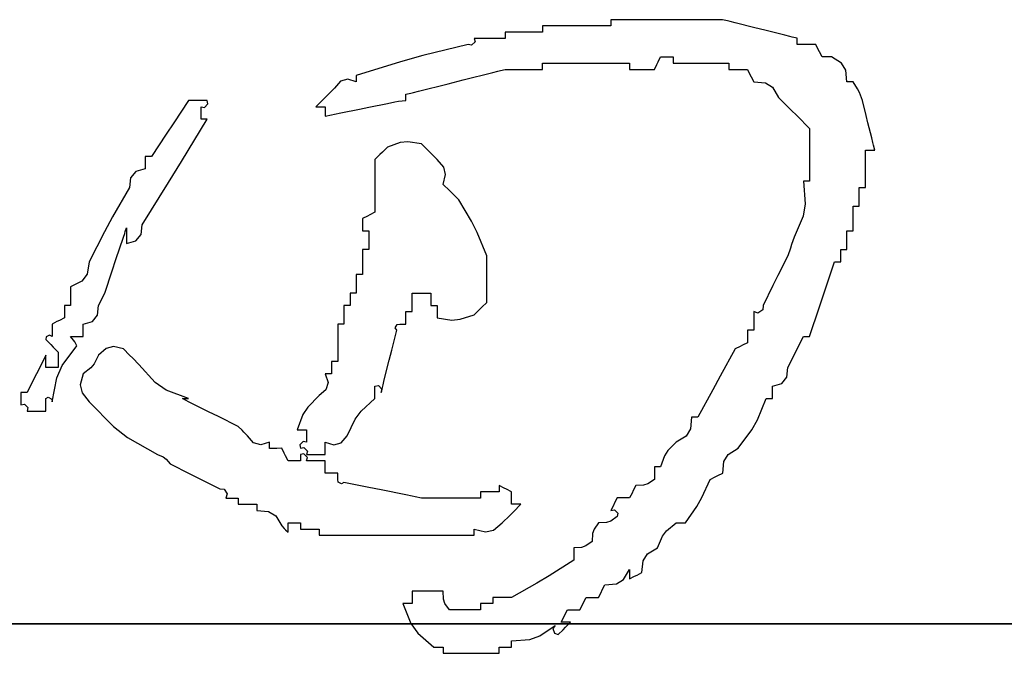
# Model space of a CAD drawing. Header units: millimetres. Extents: x 708158 to 1984082, y -168213 to -53.
# Tile 115 of 220: x 956132 to 956736, y -90168 to -89779. Entities that reach past the tile are written whole.
import ezdxf

# ---------------------------------------------------------------- set-up
doc = ezdxf.new("R2010")
doc.units = ezdxf.units.MM
doc.header["$LTSCALE"] = 1000
doc.layers.get('0').update_dxf_attribs({"color": 8})
doc.layers.add('图框', color=4, linetype='Continuous', lineweight=35)

# ---------------------------------------------------------------- blocks, each defined once
blk = doc.blocks.new('dianziqianminggry')
for p, q in [((0.077324, 0.057167), (0.075799, 0.057167)), ((0.075799, 0.057167), (0.075799, 0.057082)), ((0.075799, 0.057082), (0.075799, 0.05704)), ((0.078086, 0.057167), (0.077324, 0.057167)), ((0.07961, 0.057167), (0.078086, 0.057167)), ((0.07978, 0.057125), (0.07961, 0.057167)), ((0.079864, 0.057104), (0.07978, 0.057125)), ((0.080034, 0.057061), (0.079864, 0.057104)), ((0.072708, 0.056744), (0.0722, 0.056744)), ((0.0722, 0.056744), (0.0722, 0.056659)), ((0.072962, 0.056744), (0.072708, 0.056744)), ((0.07347, 0.056744), (0.072962, 0.056744)), ((0.074402, 0.056955), (0.07347, 0.056955)), ((0.07347, 0.056955), (0.07347, 0.056871)), ((0.07347, 0.056871), (0.07347, 0.056828)), ((0.07347, 0.056828), (0.07347, 0.056744)), ((0.074868, 0.056955), (0.074402, 0.056955)), ((0.075799, 0.056955), (0.074868, 0.056955)), ((0.075799, 0.05704), (0.075799, 0.056955)), ((0.080711, 0.056892), (0.080034, 0.057061)), ((0.08105, 0.056807), (0.080711, 0.056892)), ((0.081728, 0.056638), (0.08105, 0.056807)), ((0.071167, 0.056415), (0.071047, 0.056295)), ((0.071565, 0.056532), (0.071141, 0.056532)), ((0.071141, 0.056532), (0.071167, 0.056415)), ((0.071776, 0.056532), (0.071565, 0.056532)), ((0.0722, 0.056532), (0.071776, 0.056532)), ((0.0722, 0.056659), (0.0722, 0.056617)), ((0.0722, 0.056617), (0.0722, 0.056532)), ((0.081897, 0.056595), (0.081728, 0.056638)), ((0.081982, 0.056574), (0.081897, 0.056595)), ((0.082151, 0.056532), (0.081982, 0.056574)), ((0.082151, 0.056447), (0.082151, 0.056532)), ((0.082151, 0.056405), (0.082151, 0.056447)), ((0.082151, 0.05632), (0.082151, 0.056405)), ((0.070929, 0.05632), (0.069393, 0.055944)), ((0.071047, 0.056295), (0.070929, 0.05632)), ((0.082405, 0.05632), (0.082151, 0.05632)), ((0.082532, 0.05632), (0.082405, 0.05632)), ((0.082786, 0.05632), (0.082532, 0.05632)), ((0.082871, 0.056151), (0.082786, 0.05632)), ((0.082913, 0.056066), (0.082871, 0.056151)), ((0.082998, 0.055897), (0.082913, 0.056066)), ((0.068629, 0.055732), (0.067118, 0.055261)), ((0.069393, 0.055944), (0.068629, 0.055732)), ((0.077408, 0.055727), (0.077493, 0.055897)), ((0.077493, 0.055897), (0.077663, 0.055897)), ((0.077663, 0.055897), (0.077747, 0.055897)), ((0.077747, 0.055897), (0.077917, 0.055897)), ((0.077917, 0.055897), (0.077917, 0.055812)), ((0.077917, 0.055812), (0.077917, 0.05577)), ((0.077917, 0.05577), (0.077917, 0.055685)), ((0.083125, 0.055897), (0.082998, 0.055897)), ((0.083189, 0.055897), (0.083125, 0.055897)), ((0.083316, 0.055897), (0.083189, 0.055897)), ((0.083658, 0.05569), (0.083316, 0.055897)), ((0.071776, 0.055367), (0.071946, 0.05541)), ((0.071946, 0.05541), (0.07203, 0.055431)), ((0.07203, 0.055431), (0.0722, 0.055473)), ((0.0722, 0.055473), (0.072708, 0.055473)), ((0.072708, 0.055473), (0.072962, 0.055473)), ((0.072962, 0.055473), (0.07347, 0.055473)), ((0.07347, 0.0556), (0.07347, 0.055685)), ((0.07347, 0.055685), (0.074656, 0.055685)), ((0.07347, 0.055558), (0.07347, 0.0556)), ((0.07347, 0.055473), (0.07347, 0.055558)), ((0.074656, 0.055685), (0.075249, 0.055685)), ((0.075249, 0.055685), (0.076434, 0.055685)), ((0.076434, 0.055685), (0.076434, 0.0556)), ((0.076434, 0.0556), (0.076434, 0.055558)), ((0.076434, 0.055558), (0.076434, 0.055473)), ((0.076434, 0.055473), (0.076773, 0.055473)), ((0.076773, 0.055473), (0.076943, 0.055473)), ((0.076943, 0.055473), (0.077281, 0.055473)), ((0.077281, 0.055473), (0.077366, 0.055643)), ((0.077366, 0.055643), (0.077408, 0.055727)), ((0.077917, 0.055685), (0.078679, 0.055685)), ((0.078679, 0.055685), (0.07906, 0.055685)), ((0.07906, 0.055685), (0.079822, 0.055685)), ((0.079822, 0.055685), (0.079822, 0.0556)), ((0.079822, 0.0556), (0.079822, 0.055558)), ((0.079822, 0.055558), (0.079822, 0.055473)), ((0.079822, 0.055473), (0.080076, 0.055473)), ((0.080076, 0.055473), (0.080203, 0.055473)), ((0.080203, 0.055473), (0.080457, 0.055473)), ((0.080457, 0.055473), (0.080542, 0.055304)), ((0.083809, 0.055448), (0.083658, 0.05569)), ((0.083845, 0.05505), (0.083809, 0.055448)), ((0.066577, 0.055073), (0.066377, 0.054838)), ((0.066825, 0.055144), (0.066577, 0.055073)), ((0.067118, 0.05505), (0.066825, 0.055144)), ((0.067118, 0.055261), (0.067118, 0.055177)), ((0.067118, 0.055177), (0.067118, 0.055134)), ((0.067118, 0.055134), (0.067118, 0.05505)), ((0.070252, 0.054986), (0.07076, 0.055113)), ((0.07076, 0.055113), (0.071776, 0.055367)), ((0.080542, 0.055304), (0.080584, 0.055219)), ((0.080584, 0.055219), (0.080669, 0.05505)), ((0.066377, 0.054838), (0.066123, 0.054584)), ((0.069066, 0.05469), (0.069236, 0.054732)), ((0.069236, 0.054732), (0.070252, 0.054986)), ((0.080669, 0.05505), (0.081067, 0.055014)), ((0.081067, 0.055014), (0.081309, 0.054862)), ((0.081309, 0.054862), (0.081516, 0.05452)), ((0.08393, 0.05505), (0.083845, 0.05505)), ((0.083972, 0.05505), (0.08393, 0.05505)), ((0.084057, 0.05505), (0.083972, 0.05505)), ((0.08421, 0.05481), (0.084057, 0.05505)), ((0.084275, 0.054681), (0.08421, 0.05481)), ((0.061402, 0.054415), (0.060893, 0.053652)), ((0.061656, 0.054415), (0.061402, 0.054415)), ((0.061783, 0.054415), (0.061656, 0.054415)), ((0.062037, 0.054415), (0.061783, 0.054415)), ((0.062062, 0.054298), (0.062037, 0.054415)), ((0.065996, 0.054457), (0.065742, 0.054203)), ((0.066123, 0.054584), (0.065996, 0.054457)), ((0.068427, 0.05437), (0.068556, 0.054392)), ((0.068556, 0.054392), (0.068812, 0.054415)), ((0.068812, 0.054626), (0.068982, 0.054669)), ((0.068812, 0.054542), (0.068812, 0.054626)), ((0.068812, 0.054499), (0.068812, 0.054542)), ((0.068812, 0.054415), (0.068812, 0.054499)), ((0.068982, 0.054669), (0.069066, 0.05469)), ((0.081516, 0.05452), (0.081939, 0.054097)), ((0.084374, 0.054415), (0.084275, 0.054681)), ((0.084501, 0.053906), (0.084374, 0.054415)), ((0.061825, 0.054033), (0.061825, 0.054203)), ((0.061825, 0.054203), (0.061942, 0.054177)), ((0.061942, 0.054177), (0.062062, 0.054298)), ((0.065742, 0.054203), (0.065869, 0.054203)), ((0.065869, 0.054203), (0.065933, 0.054203)), ((0.065933, 0.054203), (0.06606, 0.054203)), ((0.06606, 0.054203), (0.06606, 0.054076)), ((0.06606, 0.054076), (0.06606, 0.054012)), ((0.066589, 0.053991), (0.067224, 0.054118)), ((0.067224, 0.054118), (0.067542, 0.054182)), ((0.067542, 0.054182), (0.068177, 0.054309)), ((0.068177, 0.054309), (0.068427, 0.05437)), ((0.081939, 0.054097), (0.082151, 0.053885)), ((0.061155, 0.052335), (0.062037, 0.053779)), ((0.061825, 0.053949), (0.061825, 0.054033)), ((0.061825, 0.053779), (0.061825, 0.053949)), ((0.06191, 0.053779), (0.061825, 0.053779)), ((0.061952, 0.053779), (0.06191, 0.053779)), ((0.062037, 0.053779), (0.061952, 0.053779)), ((0.06606, 0.054012), (0.06606, 0.053885)), ((0.06606, 0.053885), (0.066271, 0.053928)), ((0.066271, 0.053928), (0.066377, 0.053949)), ((0.066377, 0.053949), (0.066589, 0.053991)), ((0.082151, 0.053885), (0.082575, 0.053462)), ((0.084565, 0.053652), (0.084501, 0.053906)), ((0.060893, 0.053652), (0.060639, 0.053271)), ((0.082575, 0.053462), (0.082575, 0.052742)), ((0.084692, 0.053144), (0.084565, 0.053652)), ((0.060639, 0.053271), (0.060131, 0.052509)), ((0.084734, 0.052975), (0.084692, 0.053144)), ((0.068177, 0.052827), (0.068008, 0.052657)), ((0.068619, 0.052979), (0.068177, 0.052827)), ((0.068879, 0.053003), (0.068619, 0.052979)), ((0.069342, 0.052932), (0.068879, 0.053003)), ((0.069553, 0.052721), (0.069342, 0.052932)), ((0.069659, 0.052615), (0.069553, 0.052721)), ((0.082575, 0.052742), (0.082575, 0.052382)), ((0.08448, 0.052213), (0.08448, 0.052721)), ((0.08448, 0.052721), (0.084607, 0.052721)), ((0.084607, 0.052721), (0.084671, 0.052721)), ((0.084671, 0.052721), (0.084798, 0.052721)), ((0.084755, 0.05289), (0.084734, 0.052975)), ((0.084798, 0.052721), (0.084755, 0.05289)), ((0.060004, 0.052509), (0.05992, 0.052509)), ((0.05992, 0.052509), (0.05992, 0.05234)), ((0.060047, 0.052509), (0.060004, 0.052509)), ((0.060131, 0.052509), (0.060047, 0.052509)), ((0.067923, 0.052573), (0.067754, 0.052403)), ((0.067754, 0.052403), (0.067754, 0.051683)), ((0.068008, 0.052657), (0.067923, 0.052573)), ((0.069871, 0.052403), (0.069659, 0.052615)), ((0.070101, 0.052141), (0.069871, 0.052403)), ((0.082575, 0.052382), (0.082575, 0.051662)), ((0.05992, 0.052086), (0.059602, 0.051994)), ((0.05992, 0.05234), (0.05992, 0.052255)), ((0.05992, 0.052255), (0.05992, 0.052086)), ((0.06071, 0.051615), (0.061155, 0.052335)), ((0.070163, 0.051896), (0.070101, 0.052141)), ((0.08448, 0.051959), (0.08448, 0.052213)), ((0.059423, 0.051779), (0.05939, 0.05145)), ((0.059602, 0.051994), (0.059423, 0.051779)), ((0.070083, 0.051556), (0.070163, 0.051896)), ((0.08448, 0.05145), (0.08448, 0.051959)), ((0.05939, 0.05145), (0.058809, 0.050451)), ((0.059814, 0.05018), (0.06071, 0.051615)), ((0.067754, 0.051683), (0.067754, 0.051323)), ((0.070294, 0.051344), (0.070083, 0.051556)), ((0.082448, 0.051662), (0.082363, 0.051662)), ((0.082363, 0.051662), (0.082422, 0.050892)), ((0.08249, 0.051662), (0.082448, 0.051662)), ((0.082575, 0.051662), (0.08249, 0.051662)), ((0.084268, 0.051196), (0.084268, 0.05145)), ((0.084268, 0.05145), (0.084353, 0.05145)), ((0.084353, 0.05145), (0.084396, 0.05145)), ((0.084396, 0.05145), (0.08448, 0.05145)), ((0.067754, 0.051323), (0.067754, 0.050603)), ((0.0704, 0.051239), (0.070294, 0.051344)), ((0.070612, 0.051027), (0.0704, 0.051239)), ((0.084268, 0.051069), (0.084268, 0.051196)), ((0.084268, 0.050815), (0.084268, 0.051069)), ((0.071048, 0.050295), (0.070612, 0.051027)), ((0.082422, 0.050892), (0.082351, 0.050466)), ((0.084057, 0.050476), (0.084057, 0.050815)), ((0.084057, 0.050815), (0.084141, 0.050815)), ((0.084141, 0.050815), (0.084184, 0.050815)), ((0.084184, 0.050815), (0.084268, 0.050815)), ((0.058809, 0.050451), (0.058533, 0.049942)), ((0.067499, 0.050476), (0.06733, 0.050392)), ((0.06733, 0.050392), (0.06733, 0.050222)), ((0.067584, 0.050519), (0.067499, 0.050476)), ((0.067754, 0.050603), (0.067584, 0.050519)), ((0.082351, 0.050466), (0.082045, 0.049757)), ((0.084057, 0.050307), (0.084057, 0.050476)), ((0.059242, 0.049947), (0.059284, 0.050074)), ((0.059284, 0.050074), (0.059284, 0.049862)), ((0.059781, 0.049851), (0.059814, 0.05018)), ((0.06733, 0.050222), (0.06733, 0.050138)), ((0.06733, 0.050138), (0.06733, 0.049968)), ((0.07124, 0.049909), (0.071048, 0.050295)), ((0.084057, 0.049968), (0.084057, 0.050307)), ((0.058533, 0.049942), (0.058014, 0.04891)), ((0.058924, 0.048994), (0.059178, 0.049757)), ((0.059178, 0.049757), (0.059221, 0.049884)), ((0.059221, 0.049884), (0.059242, 0.049947)), ((0.059284, 0.049862), (0.059284, 0.049757)), ((0.059284, 0.049757), (0.059284, 0.049545)), ((0.059602, 0.049636), (0.059781, 0.049851)), ((0.06733, 0.049968), (0.067415, 0.049968)), ((0.067415, 0.049968), (0.067457, 0.049968)), ((0.067457, 0.049968), (0.067542, 0.049968)), ((0.067542, 0.049968), (0.067542, 0.049714)), ((0.067542, 0.049714), (0.067542, 0.049587)), ((0.071565, 0.049121), (0.07124, 0.049909)), ((0.082045, 0.049757), (0.081961, 0.049502)), ((0.083845, 0.049714), (0.083845, 0.049968)), ((0.083845, 0.049968), (0.08393, 0.049968)), ((0.083845, 0.049587), (0.083845, 0.049714)), ((0.08393, 0.049968), (0.083972, 0.049968)), ((0.083972, 0.049968), (0.084057, 0.049968)), ((0.059284, 0.049545), (0.059602, 0.049636)), ((0.067542, 0.049587), (0.067542, 0.049333)), ((0.081918, 0.049375), (0.081834, 0.049121)), ((0.081961, 0.049502), (0.081918, 0.049375)), ((0.083845, 0.049333), (0.083845, 0.049587)), ((0.067415, 0.049333), (0.06733, 0.049333)), ((0.06733, 0.049333), (0.06733, 0.048994)), ((0.067457, 0.049333), (0.067415, 0.049333)), ((0.067542, 0.049333), (0.067457, 0.049333)), ((0.071565, 0.048486), (0.071565, 0.049121)), ((0.081834, 0.049121), (0.081495, 0.048444)), ((0.083633, 0.049164), (0.083633, 0.049333)), ((0.083633, 0.049333), (0.083718, 0.049333)), ((0.083633, 0.049079), (0.083633, 0.049164)), ((0.083633, 0.04891), (0.083633, 0.049079)), ((0.083718, 0.049333), (0.08376, 0.049333)), ((0.08376, 0.049333), (0.083845, 0.049333)), ((0.058014, 0.04891), (0.057937, 0.048493)), ((0.058797, 0.048613), (0.058924, 0.048994)), ((0.06733, 0.048994), (0.06733, 0.048825)), ((0.06733, 0.048825), (0.06733, 0.048486)), ((0.083083, 0.047893), (0.083422, 0.04891)), ((0.083422, 0.04891), (0.083506, 0.04891)), ((0.083506, 0.04891), (0.083549, 0.04891)), ((0.083549, 0.04891), (0.083633, 0.04891)), ((0.057937, 0.048493), (0.057757, 0.048253)), ((0.058543, 0.047851), (0.058797, 0.048613)), ((0.067203, 0.048486), (0.067118, 0.048486)), ((0.067118, 0.048486), (0.067118, 0.048232)), ((0.067245, 0.048486), (0.067203, 0.048486)), ((0.06733, 0.048486), (0.067245, 0.048486)), ((0.071565, 0.048169), (0.071565, 0.048486)), ((0.081495, 0.048444), (0.081325, 0.048105)), ((0.057757, 0.048253), (0.057379, 0.048063)), ((0.057379, 0.048063), (0.057379, 0.047809)), ((0.067118, 0.048232), (0.067118, 0.048105)), ((0.067118, 0.048105), (0.067118, 0.047851)), ((0.071565, 0.047533), (0.071565, 0.048169)), ((0.081325, 0.048105), (0.080987, 0.047427)), ((0.057379, 0.047809), (0.057379, 0.047682)), ((0.057379, 0.047682), (0.057379, 0.047427)), ((0.058416, 0.047597), (0.058459, 0.047682)), ((0.058459, 0.047682), (0.058543, 0.047851)), ((0.066991, 0.047851), (0.066907, 0.047851)), ((0.066907, 0.047851), (0.066907, 0.047682)), ((0.066907, 0.047682), (0.066907, 0.047597)), ((0.067034, 0.047851), (0.066991, 0.047851)), ((0.067118, 0.047851), (0.067034, 0.047851)), ((0.069024, 0.047597), (0.069024, 0.047851)), ((0.069024, 0.047851), (0.069278, 0.047851)), ((0.069278, 0.047851), (0.069405, 0.047851)), ((0.069405, 0.047851), (0.069659, 0.047851)), ((0.069659, 0.047851), (0.069659, 0.047682)), ((0.069659, 0.047682), (0.069659, 0.047597)), ((0.082913, 0.047385), (0.083083, 0.047893)), ((0.057252, 0.047427), (0.057167, 0.047427)), ((0.057167, 0.047427), (0.057167, 0.047258)), ((0.057294, 0.047427), (0.057252, 0.047427)), ((0.057379, 0.047427), (0.057294, 0.047427)), ((0.058299, 0.047098), (0.058332, 0.047427)), ((0.058332, 0.047427), (0.058416, 0.047597)), ((0.06678, 0.047427), (0.066695, 0.047427)), ((0.066695, 0.047427), (0.066695, 0.047173)), ((0.066822, 0.047427), (0.06678, 0.047427)), ((0.066907, 0.047427), (0.066822, 0.047427)), ((0.066907, 0.047597), (0.066907, 0.047427)), ((0.069024, 0.04747), (0.069024, 0.047597)), ((0.069024, 0.047216), (0.069024, 0.04747)), ((0.069659, 0.047597), (0.069659, 0.047427)), ((0.069659, 0.047427), (0.069744, 0.047427)), ((0.069744, 0.047427), (0.069786, 0.047427)), ((0.069786, 0.047427), (0.069871, 0.047427)), ((0.069871, 0.047427), (0.069871, 0.047258)), ((0.071311, 0.047279), (0.071395, 0.047364)), ((0.071395, 0.047364), (0.071565, 0.047533)), ((0.080987, 0.047427), (0.080975, 0.047275)), ((0.082575, 0.046369), (0.082913, 0.047385)), ((0.057167, 0.047004), (0.056998, 0.046919)), ((0.057167, 0.047258), (0.057167, 0.047173)), ((0.057167, 0.047173), (0.057167, 0.047004)), ((0.05812, 0.046883), (0.058299, 0.047098)), ((0.066695, 0.047173), (0.066695, 0.047046)), ((0.066695, 0.047046), (0.066695, 0.046792)), ((0.068812, 0.047046), (0.068812, 0.047216)), ((0.068812, 0.047216), (0.068897, 0.047216)), ((0.068812, 0.046962), (0.068812, 0.047046)), ((0.068897, 0.047216), (0.068939, 0.047216)), ((0.068939, 0.047216), (0.069024, 0.047216)), ((0.069871, 0.047258), (0.069871, 0.047173)), ((0.069871, 0.047173), (0.069871, 0.047004)), ((0.069871, 0.047004), (0.070376, 0.046931)), ((0.070655, 0.046955), (0.071141, 0.04711)), ((0.071141, 0.04711), (0.071311, 0.047279)), ((0.080814, 0.047168), (0.080669, 0.047216)), ((0.080669, 0.047216), (0.080669, 0.046962)), ((0.080975, 0.047275), (0.080814, 0.047168)), ((0.056913, 0.046877), (0.056744, 0.046792)), ((0.056744, 0.046792), (0.056744, 0.046623)), ((0.056998, 0.046919), (0.056913, 0.046877)), ((0.057802, 0.046792), (0.05812, 0.046883)), ((0.057802, 0.046623), (0.057802, 0.046792)), ((0.066568, 0.046792), (0.066483, 0.046792)), ((0.066483, 0.046792), (0.066483, 0.046284)), ((0.06661, 0.046792), (0.066568, 0.046792)), ((0.066695, 0.046792), (0.06661, 0.046792)), ((0.068446, 0.046662), (0.068506, 0.046782)), ((0.068506, 0.046782), (0.0686, 0.046792)), ((0.0686, 0.046792), (0.068685, 0.046792)), ((0.068685, 0.046792), (0.068728, 0.046792)), ((0.068728, 0.046792), (0.068812, 0.046792)), ((0.068812, 0.046792), (0.068812, 0.046962)), ((0.070376, 0.046931), (0.070655, 0.046955)), ((0.080669, 0.046962), (0.080669, 0.046835)), ((0.080669, 0.046835), (0.080669, 0.046581)), ((0.056542, 0.046357), (0.056532, 0.046263)), ((0.056662, 0.046417), (0.056542, 0.046357)), ((0.056744, 0.046369), (0.056662, 0.046417)), ((0.056744, 0.046623), (0.056744, 0.046538)), ((0.056744, 0.046538), (0.056744, 0.046369)), ((0.057473, 0.046248), (0.057379, 0.046369)), ((0.057379, 0.046369), (0.057548, 0.046369)), ((0.057548, 0.046369), (0.057633, 0.046369)), ((0.057633, 0.046369), (0.057802, 0.046369)), ((0.057802, 0.046538), (0.057802, 0.046623)), ((0.057802, 0.046369), (0.057802, 0.046538)), ((0.068325, 0.045903), (0.068495, 0.046581)), ((0.068495, 0.046581), (0.068446, 0.046662)), ((0.080542, 0.046581), (0.080457, 0.046581)), ((0.080457, 0.046581), (0.080457, 0.046411)), ((0.080457, 0.046411), (0.080457, 0.046326)), ((0.080584, 0.046581), (0.080542, 0.046581)), ((0.080669, 0.046581), (0.080584, 0.046581)), ((0.082151, 0.045945), (0.082363, 0.046369)), ((0.082363, 0.046369), (0.082448, 0.046369)), ((0.082448, 0.046369), (0.08249, 0.046369)), ((0.08249, 0.046369), (0.082575, 0.046369)), ((0.056532, 0.046263), (0.056701, 0.046094)), ((0.056701, 0.046094), (0.056786, 0.046009)), ((0.056786, 0.046009), (0.056955, 0.04584)), ((0.057089, 0.045385), (0.057591, 0.046051)), ((0.057516, 0.046184), (0.057473, 0.046248)), ((0.057591, 0.046051), (0.057516, 0.046184)), ((0.058839, 0.046025), (0.058594, 0.045964)), ((0.059178, 0.045945), (0.058839, 0.046025)), ((0.066483, 0.046284), (0.066483, 0.04603)), ((0.066483, 0.04603), (0.066483, 0.045522)), ((0.080203, 0.04603), (0.080034, 0.045945)), ((0.080288, 0.046072), (0.080203, 0.04603)), ((0.080457, 0.046157), (0.080288, 0.046072)), ((0.080457, 0.046326), (0.080457, 0.046157)), ((0.056532, 0.045734), (0.056278, 0.045225)), ((0.056532, 0.045564), (0.056532, 0.045734)), ((0.056955, 0.04584), (0.056955, 0.045628)), ((0.058332, 0.045734), (0.058177, 0.045441)), ((0.058594, 0.045964), (0.058332, 0.045734)), ((0.05939, 0.045734), (0.059178, 0.045945)), ((0.059496, 0.045628), (0.05939, 0.045734)), ((0.068241, 0.045564), (0.068325, 0.045903)), ((0.080034, 0.045945), (0.079528, 0.045012)), ((0.081834, 0.04531), (0.082045, 0.045734)), ((0.082045, 0.045734), (0.082151, 0.045945)), ((0.056532, 0.04548), (0.056532, 0.045564)), ((0.056532, 0.04531), (0.056532, 0.04548)), ((0.056902, 0.044965), (0.057089, 0.045385)), ((0.056955, 0.045628), (0.056955, 0.045522)), ((0.056955, 0.045522), (0.056955, 0.04531)), ((0.058177, 0.045441), (0.058062, 0.045303)), ((0.059708, 0.045416), (0.059496, 0.045628)), ((0.060255, 0.044803), (0.059708, 0.045416)), ((0.066356, 0.045522), (0.066271, 0.045522)), ((0.066271, 0.045522), (0.066271, 0.045353)), ((0.066271, 0.045353), (0.066271, 0.045268)), ((0.066398, 0.045522), (0.066356, 0.045522)), ((0.066483, 0.045522), (0.066398, 0.045522)), ((0.068071, 0.044887), (0.068241, 0.045564)), ((0.056278, 0.045225), (0.056151, 0.044971)), ((0.056701, 0.04531), (0.056532, 0.04531)), ((0.056786, 0.04531), (0.056701, 0.04531)), ((0.056955, 0.04531), (0.056786, 0.04531)), ((0.057802, 0.045098), (0.057707, 0.04472)), ((0.058062, 0.045303), (0.057802, 0.045098)), ((0.066144, 0.045098), (0.06606, 0.045098)), ((0.06606, 0.045098), (0.066154, 0.044805)), ((0.066187, 0.045098), (0.066144, 0.045098)), ((0.066271, 0.045098), (0.066187, 0.045098)), ((0.066271, 0.045268), (0.066271, 0.045098)), ((0.079528, 0.045012), (0.079274, 0.044547)), ((0.081801, 0.044981), (0.081834, 0.04531)), ((0.056151, 0.044971), (0.055897, 0.044463)), ((0.056744, 0.044146), (0.056902, 0.044965)), ((0.057707, 0.04472), (0.057767, 0.044448)), ((0.060633, 0.044543), (0.060255, 0.044803)), ((0.066154, 0.044805), (0.066083, 0.044557)), ((0.067754, 0.044675), (0.067871, 0.044701)), ((0.067754, 0.044506), (0.067754, 0.044675)), ((0.067871, 0.044701), (0.067991, 0.04458)), ((0.068008, 0.044633), (0.068029, 0.044717)), ((0.068029, 0.044717), (0.068071, 0.044887)), ((0.081304, 0.044675), (0.081622, 0.044766)), ((0.081304, 0.044506), (0.081304, 0.044675)), ((0.081622, 0.044766), (0.081801, 0.044981)), ((0.05577, 0.044463), (0.055685, 0.044463)), ((0.055685, 0.044463), (0.055685, 0.044294)), ((0.055812, 0.044463), (0.05577, 0.044463)), ((0.055897, 0.044463), (0.055812, 0.044463)), ((0.057767, 0.044448), (0.058014, 0.044146)), ((0.061402, 0.044252), (0.060633, 0.044543)), ((0.065848, 0.044357), (0.065461, 0.043964)), ((0.066083, 0.044557), (0.065848, 0.044357)), ((0.067754, 0.044421), (0.067754, 0.044506)), ((0.067754, 0.044252), (0.067754, 0.044421)), ((0.067965, 0.044463), (0.068008, 0.044633)), ((0.067991, 0.04458), (0.067965, 0.044463)), ((0.079274, 0.044547), (0.078763, 0.043616)), ((0.081304, 0.044421), (0.081304, 0.044506)), ((0.081304, 0.044252), (0.081304, 0.044421)), ((0.055685, 0.044294), (0.055685, 0.044209)), ((0.055685, 0.044209), (0.055685, 0.04404)), ((0.055685, 0.04404), (0.055802, 0.044065)), ((0.055802, 0.044065), (0.055922, 0.043945)), ((0.056532, 0.044252), (0.056613, 0.0443)), ((0.056532, 0.044082), (0.056532, 0.044252)), ((0.056532, 0.043997), (0.056532, 0.044082)), ((0.056532, 0.043828), (0.056532, 0.043997)), ((0.056613, 0.0443), (0.056733, 0.04424)), ((0.056733, 0.04424), (0.056744, 0.044146)), ((0.058014, 0.044146), (0.058839, 0.043306)), ((0.061275, 0.044209), (0.06119, 0.044252)), ((0.06119, 0.044252), (0.061275, 0.044252)), ((0.061275, 0.044252), (0.061317, 0.044252)), ((0.061317, 0.044188), (0.061275, 0.044209)), ((0.061317, 0.044252), (0.061402, 0.044252)), ((0.061402, 0.044146), (0.061317, 0.044188)), ((0.062079, 0.043807), (0.061402, 0.044146)), ((0.067281, 0.043827), (0.067754, 0.044252)), ((0.080796, 0.043533), (0.081093, 0.044252)), ((0.081093, 0.044252), (0.081177, 0.044252)), ((0.081177, 0.044252), (0.08122, 0.044252)), ((0.08122, 0.044252), (0.081304, 0.044252)), ((0.055922, 0.043945), (0.055897, 0.043828)), ((0.055897, 0.043828), (0.056151, 0.043828)), ((0.056151, 0.043828), (0.056278, 0.043828)), ((0.056278, 0.043828), (0.056532, 0.043828)), ((0.062418, 0.043638), (0.062079, 0.043807)), ((0.065299, 0.04371), (0.065107, 0.043193)), ((0.065461, 0.043964), (0.065299, 0.04371)), ((0.067076, 0.043553), (0.067281, 0.043827)), ((0.063095, 0.043299), (0.062418, 0.043638)), ((0.066801, 0.042981), (0.067076, 0.043553)), ((0.078552, 0.043616), (0.078516, 0.043218)), ((0.078636, 0.043616), (0.078552, 0.043616)), ((0.078679, 0.043616), (0.078636, 0.043616)), ((0.078763, 0.043616), (0.078679, 0.043616)), ((0.0806, 0.043184), (0.080796, 0.043533)), ((0.058839, 0.043306), (0.059322, 0.042932)), ((0.063223, 0.043172), (0.063095, 0.043299)), ((0.063286, 0.043108), (0.063223, 0.043172)), ((0.063413, 0.042981), (0.063286, 0.043108)), ((0.063613, 0.042746), (0.063413, 0.042981)), ((0.065107, 0.043193), (0.065234, 0.043193)), ((0.065234, 0.043193), (0.065297, 0.043193)), ((0.065297, 0.043193), (0.065425, 0.043193)), ((0.065425, 0.043193), (0.065425, 0.043024)), ((0.065425, 0.043024), (0.065425, 0.042939)), ((0.066601, 0.042746), (0.066801, 0.042981)), ((0.078364, 0.042976), (0.078022, 0.042769)), ((0.078516, 0.043218), (0.078364, 0.042976)), ((0.08014, 0.042558), (0.0806, 0.043184)), ((0.059322, 0.042932), (0.060343, 0.042346)), ((0.063861, 0.042675), (0.063613, 0.042746)), ((0.064154, 0.042769), (0.063861, 0.042675)), ((0.064154, 0.042685), (0.064154, 0.042769)), ((0.064154, 0.042642), (0.064154, 0.042685)), ((0.064154, 0.042558), (0.064154, 0.042642)), ((0.065307, 0.042795), (0.065187, 0.042675)), ((0.065187, 0.042675), (0.065213, 0.042558)), ((0.065425, 0.042769), (0.065307, 0.042795)), ((0.065425, 0.042939), (0.065425, 0.042769)), ((0.06606, 0.0426), (0.06606, 0.042769)), ((0.06606, 0.042769), (0.066353, 0.042675)), ((0.066353, 0.042675), (0.066601, 0.042746)), ((0.078022, 0.042769), (0.07774, 0.042486)), ((0.060343, 0.042346), (0.060538, 0.042263)), ((0.064324, 0.042558), (0.064154, 0.042558)), ((0.064408, 0.042558), (0.064324, 0.042558)), ((0.064578, 0.042558), (0.064408, 0.042558)), ((0.064662, 0.042388), (0.064578, 0.042558)), ((0.064705, 0.042304), (0.064662, 0.042388)), ((0.064789, 0.042134), (0.064705, 0.042304)), ((0.065213, 0.042558), (0.06533, 0.042583)), ((0.06533, 0.042371), (0.065213, 0.042346)), ((0.065213, 0.042346), (0.065213, 0.042261)), ((0.06533, 0.042583), (0.06545, 0.042463)), ((0.06545, 0.042251), (0.06533, 0.042371)), ((0.06545, 0.042463), (0.065425, 0.042346)), ((0.065425, 0.042346), (0.065679, 0.042346)), ((0.065679, 0.042346), (0.065806, 0.042346)), ((0.065806, 0.042346), (0.06606, 0.042346)), ((0.06606, 0.042515), (0.06606, 0.0426)), ((0.06606, 0.042346), (0.06606, 0.042515)), ((0.077624, 0.0423), (0.077493, 0.041923)), ((0.07774, 0.042486), (0.077624, 0.0423)), ((0.079646, 0.042109), (0.079798, 0.042351)), ((0.079798, 0.042351), (0.08014, 0.042558)), ((0.060538, 0.042263), (0.060632, 0.042192)), ((0.060632, 0.042192), (0.060766, 0.042028)), ((0.060766, 0.042028), (0.061444, 0.04169)), ((0.064959, 0.042134), (0.064789, 0.042134)), ((0.065043, 0.042134), (0.064959, 0.042134)), ((0.065213, 0.042134), (0.065043, 0.042134)), ((0.065213, 0.042261), (0.065213, 0.042219)), ((0.065213, 0.042219), (0.065213, 0.042134)), ((0.065425, 0.042134), (0.06545, 0.042251)), ((0.065679, 0.042134), (0.065425, 0.042134)), ((0.065806, 0.042134), (0.065679, 0.042134)), ((0.06606, 0.042134), (0.065806, 0.042134)), ((0.06606, 0.041965), (0.06606, 0.042134)), ((0.06606, 0.04188), (0.06606, 0.041965)), ((0.07961, 0.041711), (0.079646, 0.042109)), ((0.061444, 0.04169), (0.061783, 0.04152)), ((0.06606, 0.041711), (0.06606, 0.04188)), ((0.066229, 0.041711), (0.06606, 0.041711)), ((0.066314, 0.041711), (0.066229, 0.041711)), ((0.066483, 0.041711), (0.066314, 0.041711)), ((0.066483, 0.041626), (0.066483, 0.041711)), ((0.077366, 0.041923), (0.077281, 0.041923)), ((0.077281, 0.041923), (0.077281, 0.041753)), ((0.077281, 0.041753), (0.077281, 0.041668)), ((0.077281, 0.041668), (0.077281, 0.041499)), ((0.077408, 0.041923), (0.077366, 0.041923)), ((0.077493, 0.041923), (0.077408, 0.041923)), ((0.079441, 0.041626), (0.07961, 0.041711)), ((0.061783, 0.04152), (0.06246, 0.041181)), ((0.066483, 0.041584), (0.066483, 0.041626)), ((0.066483, 0.041499), (0.066483, 0.041584)), ((0.066503, 0.041406), (0.066483, 0.041499)), ((0.066609, 0.041353), (0.066503, 0.041406)), ((0.066695, 0.041393), (0.066609, 0.041353)), ((0.067542, 0.041224), (0.066695, 0.041393)), ((0.076914, 0.041296), (0.076646, 0.041287)), ((0.077062, 0.041345), (0.076914, 0.041296)), ((0.077281, 0.041499), (0.077062, 0.041345)), ((0.078902, 0.040879), (0.079187, 0.041499)), ((0.079187, 0.041499), (0.079356, 0.041584)), ((0.079356, 0.041584), (0.079441, 0.041626)), ((0.06246, 0.041181), (0.062613, 0.04117)), ((0.062613, 0.04117), (0.06272, 0.041009)), ((0.06272, 0.041009), (0.062672, 0.040864)), ((0.067965, 0.041139), (0.067542, 0.041224)), ((0.068812, 0.04097), (0.067965, 0.041139)), ((0.069024, 0.040927), (0.068812, 0.04097)), ((0.071607, 0.041076), (0.071353, 0.041076)), ((0.071353, 0.041076), (0.071353, 0.040991)), ((0.071353, 0.040991), (0.071353, 0.040949)), ((0.071734, 0.041076), (0.071607, 0.041076)), ((0.071988, 0.041076), (0.071734, 0.041076)), ((0.072158, 0.041203), (0.071988, 0.041287)), ((0.071988, 0.041287), (0.071988, 0.041203)), ((0.071988, 0.041203), (0.071988, 0.04116)), ((0.071988, 0.04116), (0.071988, 0.041076)), ((0.072242, 0.04116), (0.072158, 0.041203)), ((0.072412, 0.041076), (0.072242, 0.04116)), ((0.072412, 0.040906), (0.072412, 0.041076)), ((0.076519, 0.041033), (0.076434, 0.040864)), ((0.076562, 0.041118), (0.076519, 0.041033)), ((0.076646, 0.041287), (0.076562, 0.041118)), ((0.062672, 0.040864), (0.062841, 0.040864)), ((0.062841, 0.040864), (0.062926, 0.040864)), ((0.062926, 0.040864), (0.063095, 0.040864)), ((0.063095, 0.040864), (0.063095, 0.040779)), ((0.063095, 0.040779), (0.063095, 0.040737)), ((0.063095, 0.040737), (0.063095, 0.040652)), ((0.063095, 0.040652), (0.06335, 0.040652)), ((0.06335, 0.040652), (0.063477, 0.040652)), ((0.063477, 0.040652), (0.063731, 0.040652)), ((0.063731, 0.040652), (0.063731, 0.040567)), ((0.06913, 0.040906), (0.069024, 0.040927)), ((0.069342, 0.040864), (0.06913, 0.040906)), ((0.070146, 0.040864), (0.069342, 0.040864)), ((0.070548, 0.040864), (0.070146, 0.040864)), ((0.071353, 0.040864), (0.070548, 0.040864)), ((0.071353, 0.040949), (0.071353, 0.040864)), ((0.072412, 0.040822), (0.072412, 0.040906)), ((0.072412, 0.040652), (0.072412, 0.040822)), ((0.072539, 0.040652), (0.072412, 0.040652)), ((0.072475, 0.040398), (0.072729, 0.040652)), ((0.072602, 0.040652), (0.072539, 0.040652)), ((0.072729, 0.040652), (0.072602, 0.040652)), ((0.075926, 0.040694), (0.075884, 0.04061)), ((0.076011, 0.040864), (0.075926, 0.040694)), ((0.07618, 0.040864), (0.076011, 0.040864)), ((0.076265, 0.040864), (0.07618, 0.040864)), ((0.076434, 0.040864), (0.076265, 0.040864)), ((0.07873, 0.040578), (0.078902, 0.040879)), ((0.063731, 0.040567), (0.063731, 0.040525)), ((0.063731, 0.040525), (0.063731, 0.04044)), ((0.063731, 0.04044), (0.064129, 0.040404)), ((0.064129, 0.040404), (0.064371, 0.040253)), ((0.072348, 0.040271), (0.072475, 0.040398)), ((0.075884, 0.04061), (0.075799, 0.04044)), ((0.075799, 0.04044), (0.075916, 0.040466)), ((0.075916, 0.040466), (0.076037, 0.040346)), ((0.076037, 0.040346), (0.076011, 0.040229)), ((0.07834, 0.040017), (0.07873, 0.040578)), ((0.064371, 0.040253), (0.064578, 0.039911)), ((0.064789, 0.03989), (0.064789, 0.040017)), ((0.064789, 0.040017), (0.064959, 0.040017)), ((0.064959, 0.040017), (0.065043, 0.040017)), ((0.065043, 0.040017), (0.065213, 0.040017)), ((0.065213, 0.040017), (0.065213, 0.039932)), ((0.071791, 0.03977), (0.072094, 0.040017)), ((0.072094, 0.040017), (0.072348, 0.040271)), ((0.075376, 0.040017), (0.075222, 0.039798)), ((0.075644, 0.040025), (0.075376, 0.040017)), ((0.075792, 0.040075), (0.075644, 0.040025)), ((0.076011, 0.040229), (0.075792, 0.040075)), ((0.077695, 0.039748), (0.078022, 0.040017)), ((0.078022, 0.040017), (0.078149, 0.040017)), ((0.078149, 0.040017), (0.078213, 0.040017)), ((0.078213, 0.040017), (0.07834, 0.040017)), ((0.064578, 0.039911), (0.064662, 0.039826)), ((0.064662, 0.039826), (0.064705, 0.039784)), ((0.064705, 0.039784), (0.064789, 0.039699)), ((0.064789, 0.039826), (0.064789, 0.03989)), ((0.064789, 0.039699), (0.064789, 0.039826)), ((0.065213, 0.039932), (0.065213, 0.03989)), ((0.065213, 0.03989), (0.065213, 0.039805)), ((0.065213, 0.039805), (0.065467, 0.039805)), ((0.065467, 0.039805), (0.065594, 0.039805)), ((0.065594, 0.039805), (0.065848, 0.039805)), ((0.065848, 0.039805), (0.065848, 0.039721)), ((0.065848, 0.039721), (0.065848, 0.039678)), ((0.065848, 0.039678), (0.065848, 0.039593)), ((0.071141, 0.039721), (0.071141, 0.039805)), ((0.071141, 0.039805), (0.07152, 0.03971)), ((0.071141, 0.039678), (0.071141, 0.039721)), ((0.071141, 0.039593), (0.071141, 0.039678)), ((0.07152, 0.03971), (0.071791, 0.03977)), ((0.075173, 0.039649), (0.075164, 0.039382)), ((0.075222, 0.039798), (0.075173, 0.039649)), ((0.077554, 0.039559), (0.077695, 0.039748)), ((0.065848, 0.039593), (0.067965, 0.039593)), ((0.067965, 0.039593), (0.069024, 0.039593)), ((0.069024, 0.039593), (0.071141, 0.039593)), ((0.075164, 0.039382), (0.074945, 0.039228)), ((0.077387, 0.03917), (0.077554, 0.039559)), ((0.074797, 0.039179), (0.074529, 0.03917)), ((0.074529, 0.03917), (0.074529, 0.039001)), ((0.074529, 0.039001), (0.074529, 0.038916)), ((0.074945, 0.039228), (0.074797, 0.039179)), ((0.076894, 0.038721), (0.077045, 0.038963)), ((0.077045, 0.038963), (0.077387, 0.03917)), ((0.074529, 0.038747), (0.073698, 0.038213)), ((0.074529, 0.038916), (0.074529, 0.038747)), ((0.076858, 0.038323), (0.076894, 0.038721)), ((0.076228, 0.038087), (0.076434, 0.038429)), ((0.076434, 0.038429), (0.076434, 0.038302)), ((0.076434, 0.038302), (0.076434, 0.038238)), ((0.076689, 0.038238), (0.076858, 0.038323)), ((0.073274, 0.037958), (0.072412, 0.037476)), ((0.073698, 0.038213), (0.073274, 0.037958)), ((0.075588, 0.0379), (0.075985, 0.037936)), ((0.075985, 0.037936), (0.076228, 0.038087)), ((0.076434, 0.038238), (0.076434, 0.038111)), ((0.076434, 0.038111), (0.076604, 0.038196)), ((0.076604, 0.038196), (0.076689, 0.038238)), ((0.069447, 0.037688), (0.069024, 0.037688)), ((0.069024, 0.037688), (0.069024, 0.037519)), ((0.069659, 0.037688), (0.069447, 0.037688)), ((0.070083, 0.037688), (0.069659, 0.037688)), ((0.070091, 0.03742), (0.070083, 0.037688)), ((0.075376, 0.037476), (0.075461, 0.037646)), ((0.075461, 0.037646), (0.075503, 0.03773)), ((0.075503, 0.03773), (0.075588, 0.0379)), ((0.068833, 0.037264), (0.068706, 0.037264)), ((0.068706, 0.037264), (0.068976, 0.036588)), ((0.068897, 0.037264), (0.068833, 0.037264)), ((0.069024, 0.037264), (0.068897, 0.037264)), ((0.069024, 0.037519), (0.069024, 0.037434)), ((0.069024, 0.037434), (0.069024, 0.037264)), ((0.07014, 0.037272), (0.070091, 0.03742)), ((0.070294, 0.037053), (0.07014, 0.037272)), ((0.071522, 0.037264), (0.071353, 0.037264)), ((0.071353, 0.037264), (0.071353, 0.03718)), ((0.071607, 0.037264), (0.071522, 0.037264)), ((0.071776, 0.037264), (0.071607, 0.037264)), ((0.07203, 0.037476), (0.071776, 0.037476)), ((0.071776, 0.037476), (0.071776, 0.037391)), ((0.071776, 0.037391), (0.071776, 0.037349)), ((0.071776, 0.037349), (0.071776, 0.037264)), ((0.072158, 0.037476), (0.07203, 0.037476)), ((0.072412, 0.037476), (0.072158, 0.037476)), ((0.074825, 0.037222), (0.074868, 0.037307)), ((0.074868, 0.037307), (0.074952, 0.037476)), ((0.074952, 0.037476), (0.075122, 0.037476)), ((0.075122, 0.037476), (0.075206, 0.037476)), ((0.075206, 0.037476), (0.075376, 0.037476)), ((0.070718, 0.037053), (0.070294, 0.037053)), ((0.070929, 0.037053), (0.070718, 0.037053)), ((0.071353, 0.037053), (0.070929, 0.037053)), ((0.071353, 0.03718), (0.071353, 0.037137)), ((0.071353, 0.037137), (0.071353, 0.037053)), ((0.074232, 0.036883), (0.074317, 0.037053)), ((0.074317, 0.037053), (0.074487, 0.037053)), ((0.074487, 0.037053), (0.074571, 0.037053)), ((0.074571, 0.037053), (0.074741, 0.037053)), ((0.074741, 0.037053), (0.074825, 0.037222)), ((0.074105, 0.036629), (0.07419, 0.036799)), ((0.074232, 0.036629), (0.074105, 0.036629)), ((0.07419, 0.036799), (0.074232, 0.036883)), ((0.074296, 0.036629), (0.074232, 0.036629)), ((0.074254, 0.03646), (0.074423, 0.036629)), ((0.074423, 0.036629), (0.074296, 0.036629)), ((0.068976, 0.036588), (0.069212, 0.036257)), ((0.069212, 0.036257), (0.069765, 0.035782)), ((0.073379, 0.036161), (0.073894, 0.036523)), ((0.073894, 0.036523), (0.073821, 0.036411)), ((0.073821, 0.036411), (0.073874, 0.036252)), ((0.074, 0.036206), (0.074169, 0.036375)), ((0.074169, 0.036375), (0.074254, 0.03646)), ((0.072412, 0.035994), (0.073039, 0.03604)), ((0.072412, 0.035909), (0.072412, 0.035994)), ((0.073039, 0.03604), (0.073379, 0.036161)), ((0.073874, 0.036252), (0.074, 0.036206)), ((0.069765, 0.035782), (0.069892, 0.035782)), ((0.069892, 0.035782), (0.069956, 0.035782)), ((0.069956, 0.035782), (0.070083, 0.035782)), ((0.070083, 0.035782), (0.070083, 0.035698)), ((0.070083, 0.035698), (0.070083, 0.035655)), ((0.070083, 0.035655), (0.070083, 0.035571)), ((0.071988, 0.035698), (0.071988, 0.035782)), ((0.071988, 0.035782), (0.072158, 0.035782)), ((0.071988, 0.035655), (0.071988, 0.035698)), ((0.071988, 0.035571), (0.071988, 0.035655)), ((0.072158, 0.035782), (0.072242, 0.035782)), ((0.072242, 0.035782), (0.072412, 0.035782)), ((0.072412, 0.035867), (0.072412, 0.035909)), ((0.072412, 0.035782), (0.072412, 0.035867)), ((0.070083, 0.035571), (0.070845, 0.035571)), ((0.070845, 0.035571), (0.071226, 0.035571)), ((0.071226, 0.035571), (0.071988, 0.035571))]:
    blk.add_line(p, q)
blk = doc.blocks.new('A$C998f5811')
at = {"layer": '图框', "color": 4}
blk.add_line((-7500, 17549.99), (-1500, 17549.99), dxfattribs=at)
at = {"xscale": 17999.99840837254, "yscale": 17999.99840837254, "zscale": 17999.99840837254, "rotation": 0.005566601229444}
blk.add_blockref('dianziqianminggry', (-5327.03, 16891.59), dxfattribs=at)

msp = doc.modelspace()

# ---------------------------------------------------------------- block references
msp.add_blockref('A$C998f5811', (960457.59, -107699.91))

doc.saveas('drawing.dxf')
